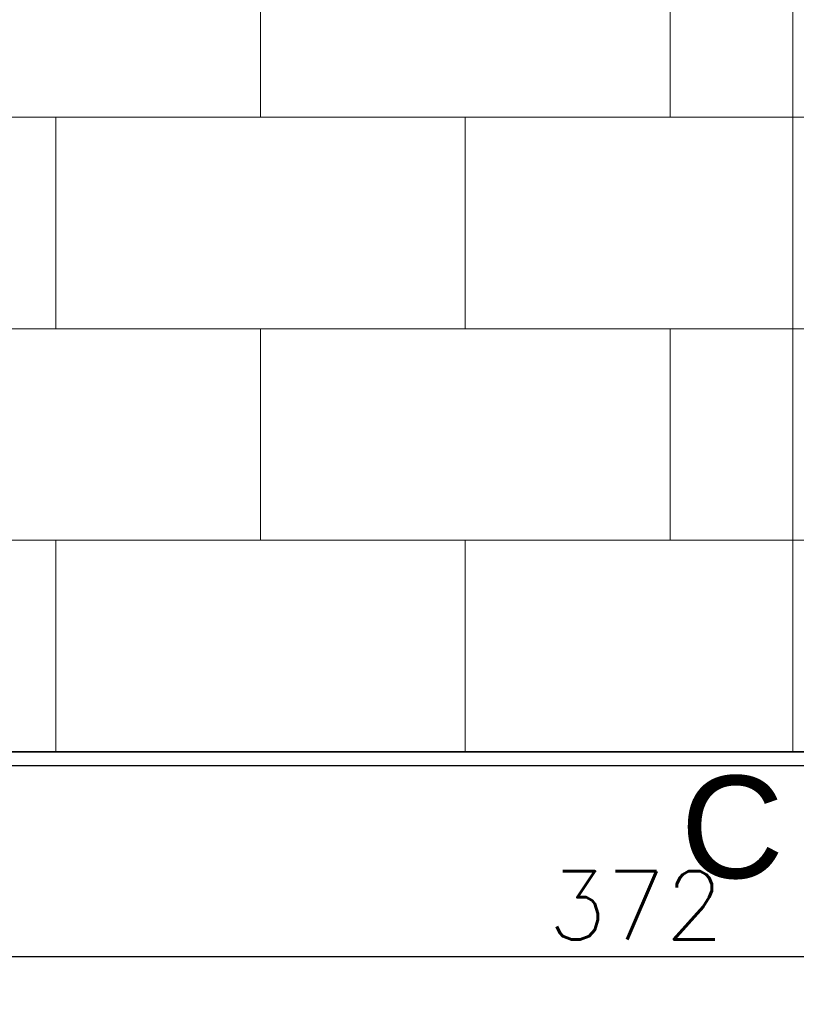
# Model space of a CAD drawing. Header units: millimetres. Extents: x 15214 to 140083, y -437840 to -79279.
# Tile 52 of 64: x 36819 to 36933, y -197232 to -197087. Entities that reach past the tile are written whole.
import ezdxf

# ---------------------------------------------------------------- set-up
doc = ezdxf.new("R2010")
doc.units = ezdxf.units.MM
doc.layers.get('0').update_dxf_attribs({"lineweight": 0})
for name, color, linetype, lineweight in [('1_POSADZKA PODZIAŁY', 151, 'Continuous', 0), ('Istn-sciany', 3, 'Continuous', 30), ('Sciany', 2, 'Continuous', 35)]:
    doc.layers.add(name, color=color, linetype=linetype, lineweight=lineweight)
doc.layers.add('AS_ opisy', color=7, linetype='Continuous')
doc.styles.add('TXT', font='simplex.shx')
doc.dimstyles.new('DIM50', dxfattribs={"dimscale": 5, "dimtxt": 2, "dimasz": 1, "dimexe": 0, "dimexo": 0, "dimgap": 0.5, "dimtad": 1, "dimdec": 4, "dimrnd": 0.5, "dimdsep": 46, "dimtxsty": 'TXT', "dimblk": 'TICK1', "dimblk1": 'TICK1', "dimblk2": 'TICK1', "dimsah": 1, "dimcen": 0, "dimse1": 1, "dimse2": 1, "dimclrd": 1, "dimclre": 7, "dimclrt": 9, "dimadec": 0, "dimazin": 0, "dimtfac": 1, "dimtdec": 4, "dimtmove": 2, "dimatfit": 3, "dimldrblk": 'TICK1', "dimfxl": 1, "dimtolj": 1, "dimarcsym": 0})

# ---------------------------------------------------------------- blocks, each defined once
blk = doc.blocks.new('TICK1')
at = {"color": 0}
for p, q in [((0, -1.4), (0, 1.4)), ((0, 0), (-1, 0))]:
    blk.add_line(p, q, dxfattribs=at)
at = {"color": 2}
blk.add_line((-1, -1), (1, 1), dxfattribs=at)
blk = doc.blocks.new('*D1447')
at = {"layer": 'DEFPOINTS', "color": 0, "transparency": 16777216}
for p in [(36703.62, -197194.6), (37075.62, -197194.6), (37075.62, -197224.6)]:
    blk.add_point(p, dxfattribs=at)
at = {"layer": 'Sciany', "color": 1, "lineweight": -2, "transparency": 16777216}
blk.add_line((36708.62, -197224.6), (37070.62, -197224.6), dxfattribs=at)
at = {"layer": 'Sciany', "color": 1, "lineweight": -2, "transparency": 16777216, "xscale": 5, "yscale": 5, "zscale": 5, "rotation": 180}
blk.add_blockref('TICK1', (36703.62, -197224.6), dxfattribs=at)
at = {"layer": 'Sciany', "color": 1, "lineweight": -2, "transparency": 16777216, "xscale": 5, "yscale": 5, "zscale": 5}
blk.add_blockref('TICK1', (37075.62, -197224.6), dxfattribs=at)
at = {"layer": 'Sciany', "color": 9, "transparency": 16777216, "insert": (36909.62, -197217.1), "char_height": 10, "attachment_point": 5, "style": 'TXT'}
blk.add_mtext('\\A1;372', dxfattribs=at)

msp = doc.modelspace()

# ---------------------------------------------------------------- linework, layer by layer
at = {"layer": '1_POSADZKA PODZIAŁY', "linetype": 'Continuous'}
msp.add_lwpolyline([(36704.6213, -197194.604), (36932.6213, -197194.604), (36932.6213, -196957.604), (36704.6213, -196957.604)], close=True, dxfattribs=at)
for points in [[(36854.6213, -197101.604), (36854.6213, -197070.604)], [(36914.6213, -197101.604), (36914.6213, -197070.604)], [(36704.6213, -197101.604), (37064.6213, -197101.604)], [(36824.6213, -197132.604), (36824.6213, -197101.604)], [(36884.6213, -197132.604), (36884.6213, -197101.604)], [(36704.6213, -197132.604), (37064.6213, -197132.604)], [(36854.6213, -197163.604), (36854.6213, -197132.604)], [(36914.6213, -197163.604), (36914.6213, -197132.604)], [(36704.6213, -197163.604), (37064.6213, -197163.604)], [(36824.6213, -197194.604), (36824.6213, -197163.604)], [(36884.6213, -197194.604), (36884.6213, -197163.604)]]:
    msp.add_lwpolyline(points, dxfattribs=at)
at = {"layer": 'Istn-sciany'}
msp.add_lwpolyline([(36703.6213, -197196.604), (37075.6213, -197196.604)], dxfattribs=at)
at = {"layer": 'Sciany'}
msp.add_lwpolyline([(36703.6213, -197194.604), (37075.6213, -197194.604)], dxfattribs=at)

# ---------------------------------------------------------------- texts
at = {"layer": 'AS_ opisy', "insert": (36916.15897, -197198.11202), "char_height": 15, "attachment_point": 1, "style": 'TXT'}
msp.add_mtext_dynamic_manual_height_columns('{\\fArial|b0|i0|c238|p34;C}', width=15, gutter_width=75, heights=[15], dxfattribs=at)

# ---------------------------------------------------------------- dimensions: what is measured, and where the dimension line sits
at = {"layer": 'Sciany'}
dim = msp.add_linear_dim(base=(37075.6213, -197224.604), p1=(36703.6213, -197194.604), p2=(37075.6213, -197194.604), dimstyle='DIM50', override={"dimfxl": 0}, dxfattribs=at)
dim.commit()
dim.dimension.update_dxf_attribs({"geometry": '*D1447', "text_midpoint": (36909.6213, -197217.104), "dimtype": 160})

doc.saveas('drawing.dxf')
